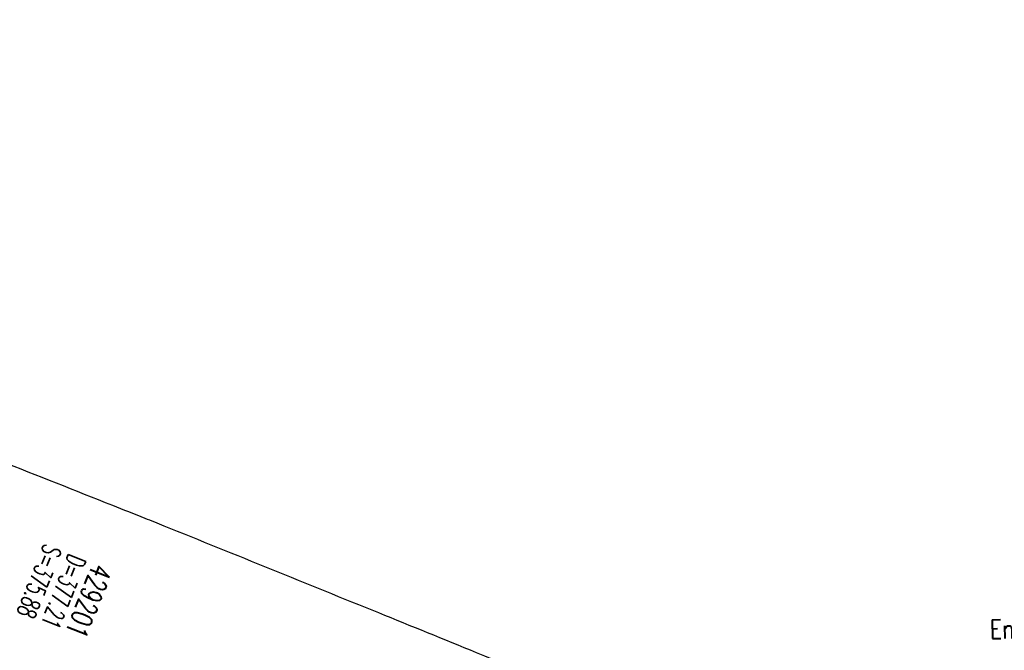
# Model space of a CAD drawing. Extents: x 450316 to 454644, y 428795 to 436505.
# Tile 12 of 256: x 453504 to 453598, y 429418 to 429478. Entities that reach past the tile are written whole.
import ezdxf

# ---------------------------------------------------------------- set-up
doc = ezdxf.new("R2010")
doc.units = 0
doc.header["$LTSCALE"] = 2
doc.header["$MEASUREMENT"] = 0
doc.linetypes.add('ACHSE', pattern=[5.5, 4, -0.5, 0.5, -0.5])
doc.linetypes.add('AUSGEZOGEN', pattern=[0])
for name, color, linetype in [('ACHSETOP', 1, 'ACHSE'), ('FBR', 8, 'CONTINUOUS'), ('SCHACHTNR', 6, 'CONTINUOUS'), ('SCHRIFT', 7, 'AUSGEZOGEN')]:
    doc.layers.add(name, color=color, linetype=linetype)
doc.styles.add('ROMANS', font='romans.shx', dxfattribs={"width": 0.8})

msp = doc.modelspace()

# ---------------------------------------------------------------- linework, layer by layer
at = {"layer": 'ACHSETOP', "flags": 128}
msp.add_lwpolyline([(452882.249, 430569.49), (452879.025, 430544.7), (452876.577, 430519.821), (452874.909, 430494.877), (452874.023, 430469.894), (452873.918, 430444.895), (452874.595, 430419.906), (452876.054, 430394.949), (452878.293, 430370.051), (452881.309, 430345.234), (452885.251, 430320.534), (452889.664, 430295.946), (452894.993, 430271.521), (452901.084, 430247.276), (452903.959, 430236.826), (452907.809, 430223.198), (452914.606, 430199.14), (452921.402, 430175.082), (452928.199, 430151.023), (452934.995, 430126.965), (452941.792, 430102.906), (452948.589, 430078.848), (452955.385, 430054.79), (452962.182, 430030.731), (452968.979, 430006.673), (452975.775, 429982.615), (452981.973, 429960.674), (452982.574, 429958.557), (452989.812, 429934.628), (452997.793, 429910.938), (453006.511, 429887.508), (453015.956, 429864.362), (453026.12, 429841.523), (453036.993, 429819.012), (453048.564, 429796.852), (453060.821, 429775.064), (453073.753, 429753.67), (453087.348, 429732.691), (453101.591, 429712.146), (453116.469, 429692.057), (453131.968, 429672.442), (453148.072, 429653.321), (453164.766, 429634.712), (453182.032, 429616.635), (453199.856, 429599.105), (453218.218, 429582.141), (453237.101, 429565.759), (453256.487, 429549.975), (453276.357, 429534.804), (453296.691, 429520.262), (453317.469, 429506.362), (453338.672, 429493.118), (453360.278, 429480.543), (453382.266, 429468.649), (453404.615, 429457.449), (453427.303, 429446.951), (453450.309, 429437.168), (453455.649, 429435.018), (453473.525, 429427.893), (453496.749, 429418.637), (453519.972, 429409.381), (453543.196, 429400.125), (453566.419, 429390.869), (453589.642, 429381.613), (453612.866, 429372.357), (453636.089, 429363.101), (453659.313, 429353.845), (453682.536, 429344.589), (453705.759, 429335.333), (453728.983, 429326.077), (453752.206, 429316.821), (453775.43, 429307.565), (453798.653, 429298.309), (453821.876, 429289.053), (453845.1, 429279.797), (453868.323, 429270.541), (453891.546, 429261.284), (453896.832, 429259.177), (453961.217, 429233.516, -0.000003), (453966.343, 429231.473, -0.000001), (453992.065, 429221.221, -0.003794), (454011.422, 429213.335, -0.001728), (454053.725, 429195.554, -0.007748), (454090.312, 429179.353, -0.005168), (454144.515, 429153.657, -0.006197), (454189.084, 429131.274, -0.006166), (454233.308, 429107.677, -0.005197), (454276.721, 429083.23, -0.005161), (454319.92, 429057.71, -0.004418), (454344.174, 429042.748, -0.003181), (454377.541, 429021.457, -0.001663), (454389.569, 429013.618)], format="xyb", dxfattribs=at)
at = {"layer": 'FBR', "flags": 128}
msp.add_lwpolyline([(453276.707, 431178.634, -0.000118), (453287.065, 431188.257, -0.000276), (453291.485, 431192.357, -0.000001), (453311.412, 431210.82, -0.000243), (453311.472, 431210.876, -0.000468), (453320.706, 431219.399, 0.000406), (453331.34, 431229.212, 0.000197), (453340.223, 431237.428, -0.00015), (453349.105, 431245.645, -0.000461), (453368.006, 431263.086, 0.000541), (453384.108, 431277.949, 0.000242), (453392.435, 431285.659, -0.000279)], format="xyb", dxfattribs=at)
at = {"layer": 'FBR'}
for points in [[(453599.766, 429401.338, -0.025911), (453595.072, 429402.098, -0.011563), (453581.436, 429405.37, -0.02196), (453574.386, 429407.571, -0.002911), (453564.547, 429411.188, -0.006857), (453560.401, 429412.805, -0.000574), (453547.836, 429417.922, 0.000774), (453538.514, 429421.713, 0.000115), (453518.033, 429430.001, 0.001293), (453516.209, 429430.733, 0.000512), (453513.111, 429431.963, 0.000074), (453491.614, 429440.473, 0.000233), (453480.872, 429444.718, -0.000193), (453467.9, 429449.842, -0.003151), (453458.16, 429453.765, -0.00248), (453445.844, 429458.888, -0.005278), (453437.612, 429462.463, -0.003104), (453423.719, 429468.775, -0.003675)], [(453420.62, 429429.949, 0.003018), (453430.457, 429425.696, 0.003156), (453439.913, 429421.745, 0.000837), (453452.696, 429416.524, 0.001273), (453461.121, 429413.124, 0.000084), (453476.707, 429406.884, 0.000201), (453483.193, 429404.291, 0.000052), (453491.245, 429401.077, 0.000029), (453505.633, 429395.337, 0.000463), (453512.72, 429392.518, -0.00022), (453527.662, 429386.582, -0.002727), (453535.909, 429383.249, -0.001713), (453548.99, 429377.828, -0.0119), (453556.895, 429374.297, -0.007797), (453568.736, 429368.437, -0.012708), (453571.48, 429366.936, -0.002273), (453586.559, 429358.091, -0.021286), (453590.853, 429355.293, -0.010218), (453599.409, 429348.914, -0.018739)]]:
    msp.add_lwpolyline(points, format="xyb", dxfattribs=at)

# ---------------------------------------------------------------- texts
at = {"layer": 'SCHACHTNR', "style": 'ROMANS'}
for s, height, width, p in [('S=375.88', 1.8, 0.6, (453506.589, 429428.399)), ('D=377.21', 1.8, 0.6, (453508.933, 429427.461)), ('429201', 2, 0.7, (453511.246, 429426.555))]:
    msp.add_text(s, height=height, rotation=248.2695, dxfattribs=dict(at, width=width)).set_placement(p)
at = {"layer": 'SCHRIFT', "style": 'ROMANS', "width": 0.8}
msp.add_text('Entwg. über Graben in Schwarzach', height=1.8, rotation=0.67116, dxfattribs=at).set_placement((453596.846, 429419.265))

doc.saveas('drawing.dxf')
